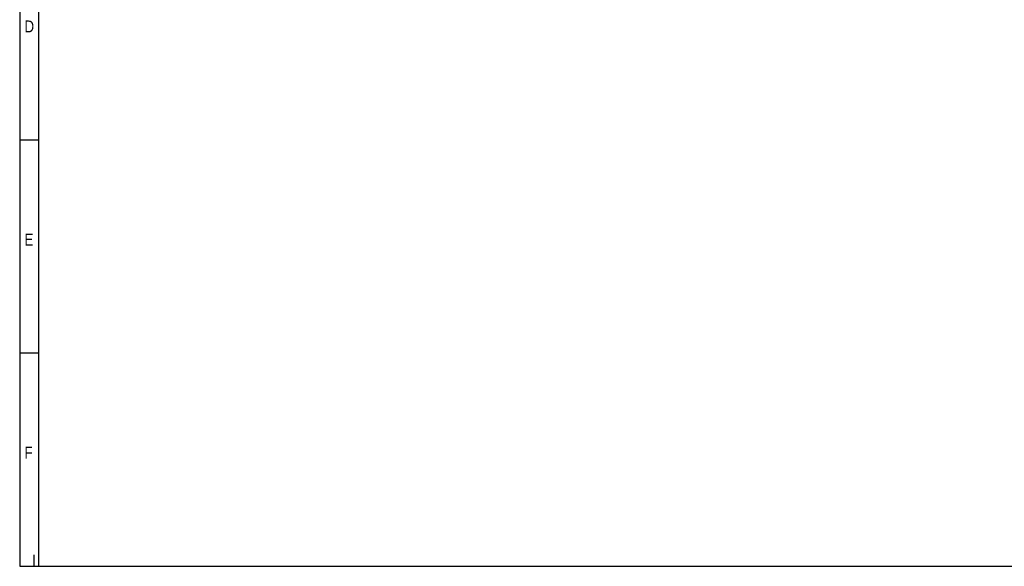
# Model space of a CAD drawing. Header units: millimetres. Extents: x 16 to 406, y 13 to 285.
# Tile 1 of 6: x 16 to 222, y 14 to 128. Entities that reach past the tile are written whole.
import ezdxf

# ---------------------------------------------------------------- set-up
doc = ezdxf.new("R2010")
doc.units = ezdxf.units.MM
doc.layers.add('10', color=7, linetype='Continuous')
doc.styles.add('SEACAD_Arial', font='arial.ttf')

msp = doc.modelspace()

# ---------------------------------------------------------------- linework, layer by layer
at = {"layer": '10', "color": 7, "linetype": 'Continuous'}
for p, q in [((19.666, 13.578), (19.666, 280.578)), ((19.666, 102.578), (15.666, 102.578)), ((19.666, 58.078), (15.666, 58.078)), ((18.666, 13.578), (18.666, 15.999))]:
    msp.add_line(p, q, dxfattribs=at)
msp.add_lwpolyline([(405.666, 13.577), (405.666, 284.577), (15.666, 284.577), (15.666, 13.577), (405.666, 13.577)], dxfattribs=at)

# ---------------------------------------------------------------- texts
at = {"layer": '10', "char_height": 2.5, "attachment_point": 1, "style": 'SEACAD_Arial'}
for s, insert, width in [('{\\farial rounded mt|b0||i0||c0|p34;\\C7;\\H2.50000002;\\W0.8;D}', (16.666, 127.578), 1.95653), ('{\\farial rounded mt|b0||i0||c0|p34;\\C7;\\H2.50000002;\\W0.8;E}', (16.666, 83.078), 1.79349), ('{\\farial rounded mt|b0||i0||c0|p34;\\C7;\\H2.50000002;\\W0.8;F}', (16.666, 38.578), 1.63044)]:
    msp.add_mtext(s, dxfattribs=dict(at, insert=insert, width=width))

doc.saveas('drawing.dxf')
